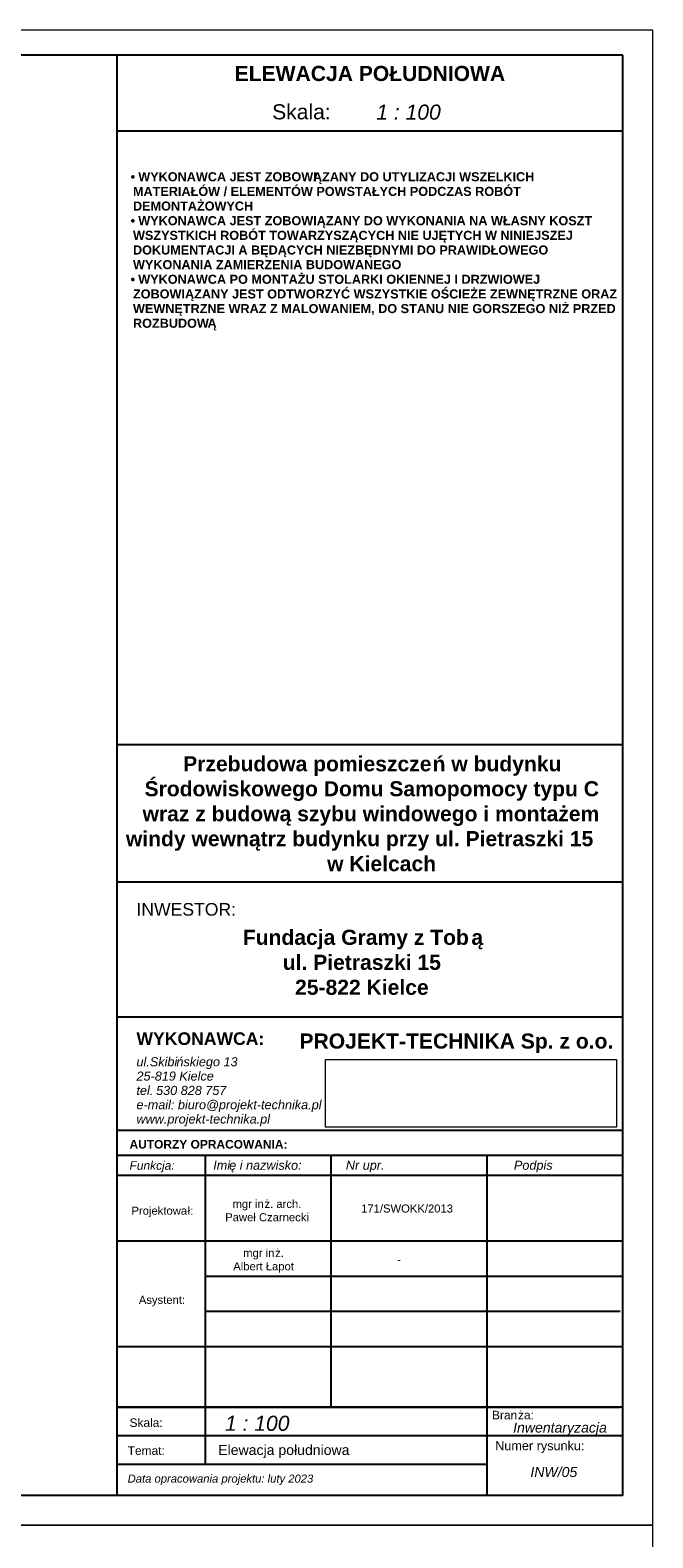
# Model space of a CAD drawing. Header units: millimetres. Extents: x 26456 to 42202, y 436 to 12316.
# Tile 16 of 36: x 32218 to 33456, y 9321 to 12316. Entities that reach past the tile are written whole.
import ezdxf

# ---------------------------------------------------------------- set-up
doc = ezdxf.new("R2010")
doc.units = ezdxf.units.MM
doc.layers.add('G-ANNO-TTLB', color=6, linetype='Continuous', lineweight=9)
doc.layers.add('G-ANNO-TTLB-MEDM', color=33, linetype='Continuous', lineweight=25)
doc.styles.add('Arial_10', font='arial.ttf', dxfattribs={"height": 0.25})
doc.styles.add('Arial_11', font='arial.ttf', dxfattribs={"height": 0.3})
doc.styles.add('Arial_12', font='arial.ttf', dxfattribs={"height": 0.2})
doc.styles.add('Arial_7', font='arial.ttf', dxfattribs={"height": 0.16})
doc.styles.add('Arial_8', font='arial.ttf', dxfattribs={"height": 0.18})
doc.styles.add('Arial_9', font='arial.ttf', dxfattribs={"height": 0.17})
doc.styles.add('Arial_B', font='arialbd.ttf', dxfattribs={"height": 0.3})
doc.styles.add('Arial_B_1', font='arialbd.ttf', dxfattribs={"height": 0.25})
doc.styles.add('Arial_B_2', font='arialbd.ttf', dxfattribs={"height": 0.17})
doc.styles.add('Arial_B_3', font='arialbd.ttf', dxfattribs={"height": 0.18})
doc.styles.add('Arial_I', font='ariali.ttf', dxfattribs={"height": 0.18})
doc.styles.add('Arial_I_1', font='ariali.ttf', dxfattribs={"height": 0.17})
doc.styles.add('Arial_I_2', font='ariali.ttf', dxfattribs={"height": 0.3})
doc.styles.add('Arial_I_3', font='ariali.ttf', dxfattribs={"height": 0.2})
doc.styles.add('Arial_I_4', font='ariali.ttf', dxfattribs={"height": 0.16})
picture_1 = doc.add_image_def('image1.jpg', size_in_pixel=(2192, 508))

msp = doc.modelspace()

# ---------------------------------------------------------------- linework, layer by layer
at = {"layer": 'G-ANNO-TTLB'}
msp.add_lwpolyline([(33456.1, 9346.5), (26456.1, 9346.5), (26456.1, 6376.5), (33456.1, 6376.5)], close=True, dxfattribs=at)
at = {"layer": 'G-ANNO-TTLB-MEDM'}
for p, q in [((32391.1, 9406.5), (32391.1, 12266.5)), ((32391.1, 12116.5), (33396.1, 12116.5)), ((32391.1, 10897.6), (33396.1, 10897.6)), ((32391.1, 10624.4), (33396.1, 10624.4)), ((32391.1, 10356.8), (33396.1, 10356.8)), ((32391.1, 10131.4), (33396.1, 10131.4)), ((32391.1, 10081.4), (33396.1, 10081.4)), ((32816, 10081.4), (32816, 9581.4)), ((33126, 10081.4), (33126, 9581.4)), ((33396.1, 10041.4), (32391.1, 10041.4)), ((32391.1, 9911.4), (33396.1, 9911.4)), ((32566.1, 9841.4), (33396.1, 9841.4)), ((33391.1, 9771.4), (32566.1, 9771.4)), ((32391.1, 9701.4), (33396.1, 9701.4)), ((33396.1, 9581.4), (32391.1, 9581.4)), ((32391.1, 9581.4), (33391.1, 9581.4)), ((32566.1, 9581.4), (32566.1, 9467.4)), ((33126, 9581.4), (33126, 9406.5)), ((33396.1, 9524.4), (32391.1, 9524.4)), ((33126, 9467.4), (32391.1, 9467.4))]:
    msp.add_line(p, q, dxfattribs=at)

# ---------------------------------------------------------------- texts
at = {"layer": 'G-ANNO-TTLB', "attachment_point": 1}
for s, insert, char_height, width, style in [('\\pxqc;ELEWACJA POŁUDNIOWA', (32391.1, 12245.5), 30, 1005, 'Arial_B'), (' 1 : 100', (32894.6, 12168.7), 30, 173.165, 'Arial_I_2'), ('\\fArial|b1|i0|c238|p34|;•', (32417.9, 12034.3), 18, 18.453, 'Arial_B_3'), ('MATERIAŁÓW / ELEMENTÓW POWSTAŁYCH PODCZAS ROBÓT ', (32422.6, 12005.2), 18, 924.346, 'Arial_B_3'), ('WYKONAWCA JEST ZOBOWI', (32433.1, 12034.3), 18, 420.886, 'Arial_B_3'), ('ĄZANY DO UTYLIZACJI WSZELKICH ', (32780.4, 12034.3), 18, 529.114, 'Arial_B_3'), ('DEMONTAŻOWYCH', (32422.6, 11976.1), 18, 284.599, 'Arial_B_3'), ('WYKONAWCA JEST ZOBOWIĄZANY DO WYKONANIA NA WŁASNY KOSZT ', (32433.1, 11947), 18, 1079.071, 'Arial_B_3'), ('\\fArial|b1|i0|c238|p34|;•', (32417.9, 11947), 18, 18.453, 'Arial_B_3'), ('WSZYSTKICH ROBÓT TOWARZYSZĄCYCH NIE UJĘTYCH W\xa0NINIEJSZEJ ', (32422.6, 11917.9), 18, 1045.4, 'Arial_B_3'), ('DOKUMENTACJI A BĘDĄCYCH NIEZBĘDNYMI DO PRAWIDŁOWEGO ', (32422.6, 11888.8), 18, 986.076, 'Arial_B_3'), ('WYKONANIA ZAMIERZENIA BUDOWANEGO', (32422.6, 11859.7), 18, 631.73, 'Arial_B_3'), ('WYKONAWCA PO MONTAŻU STOLARKI OKIENNEJ I DRZWIOWEJ ', (32433.1, 11830.6), 18, 954.008, 'Arial_B_3'), ('\\fArial|b1|i0|c238|p34|;•', (32417.9, 11830.6), 18, 18.453, 'Arial_B_3'), ('ZOBOWIĄZANY JEST ODTWORZYĆ WSZYSTKIE OŚCIEŻE ZEWNĘTRZNE ORAZ ', (32422.6, 11801.5), 18, 1151.223, 'Arial_B_3'), ('WEWNĘTRZNE WRAZ Z MALOWANIEM, DO STANU NIE GORSZEGO NIŻ PRZED ', (32422.6, 11772.4), 18, 1145.611, 'Arial_B_3'), ('ROZBUDOW', (32422.6, 11743.3), 18, 179.578, 'Arial_B_3'), ('\\fArial|b1|i0|c238|p34|;Ą', (32570.7, 11743.3), 18, 21.646, 'Arial_B_3'), ('Przebudowa pomieszcze', (32522.3, 10874.2), 30, 607.679, 'Arial_B'), ('ń w budynku', (33018.2, 10874.2), 30, 313.46, 'Arial_B'), ('Środowiskowego Domu Samopomocy typu C', (32445.6, 10824.6), 30, 1107.13, 'Arial_B'), ('wraz z budową szybu windowego i montażem', (32441.6, 10775), 30, 1116.751, 'Arial_B'), ('windy wewnątrz budynku przy ul. Pietraszki 15 ', (32408.5, 10725.4), 30, 1196.118, 'Arial_B'), ('w Kielcach', (32808.5, 10675.8), 30, 212.447, 'Arial_B'), ('INWESTOR:', (32429.5, 10582.5), 25, 242.11, 'Arial_10'), ('Fundacja Gramy z Tob', (32640.9, 10529.5), 30, 550.759, 'Arial_B'), ('\\fArial|b1|i0|c238|p34|;ą', (33095.3, 10529.5), 30, 28.861, 'Arial_B'), ('ul. Pietraszki 15', (32720.3, 10479.8), 30, 388.017, 'Arial_B'), ('25-822 Kielce', (32744.8, 10430.2), 30, 327.89, 'Arial_B'), ('WYKONAWCA:', (32429.5, 10325.7), 25, 303.84, 'Arial_B_1'), ('ul.Skibi', (32429.5, 10276.2), 18, 96.203, 'Arial_I'), ('ńskiego 13', (32508.9, 10276.2), 18, 145.907, 'Arial_I'), ('25-819 Kielce', (32429.5, 10247.8), 18, 183.586, 'Arial_I'), ('tel. ', (32429.5, 10219.3), 18, 47.3, 'Arial_I'), ('530 828 757', (32468.5, 10219.3), 18, 167.553, 'Arial_I'), ('e-mail: biuro@projekt-technika.pl', (32429.5, 10190.9), 18, 435.316, 'Arial_I'), ('www.projekt-technika.pl', (32429.5, 10162.5), 18, 313.46, 'Arial_I'), ('AUTORZY OPRACOWANIA:', (32415.7, 10111.8), 17, 395.232, 'Arial_B_2'), ('Funkcja:', (32415.7, 10069.7), 17, 113.84, 'Arial_I_1'), ('Imi', (32582.1, 10070.7), 18, 38.481, 'Arial_I'), ('ę i nazwisko:', (32613.8, 10070.7), 18, 169.958, 'Arial_I'), ('Nr upr.', (32845.8, 10070.7), 18, 90.591, 'Arial_I'), ('Podpis', (33179.9, 10070.7), 18, 92.194, 'Arial_I'), ('Skala:', (32415.7, 9558.8), 17, 80.97, 'Arial_9'), (' 1 : 100', (32593.8, 9564.1), 30, 173.165, 'Arial_I_2'), ('Bran', (33136.3, 9573.9), 17, 62.532, 'Arial_9'), ('ża:', (33187.9, 9573.9), 17, 38.481, 'Arial_9'), ('Inwentaryzacja', (33178.3, 9550.6), 20, 185.19, 'Arial_I_3'), ('Temat:', (32412, 9503.3), 17, 91.392, 'Arial_9'), ('Numer rysunku:', (33142.6, 9513.6), 18, 208.439, 'Arial_8'), ('INW/05', (33212.6, 9462.3), 20, 145.907, 'Arial_I_3')]:
    msp.add_mtext(s, dxfattribs=dict(at, insert=insert, char_height=char_height, width=width, style=style))
at = {"layer": 'G-ANNO-TTLB', "attachment_point": 1, "bg_fill": 3, "box_fill_scale": 1.25, "bg_fill_color": 256, "bg_fill_true_color": 13158600, "bg_fill_transparency": 0}
for s, insert, char_height, width, style in [('Skala:', (32699.2, 12169.3), 30, 144.304, 'Arial_11'), ('Projektowa', (32419.6, 9979.4), 16, 135.485, 'Arial_7'), ('mgr in', (32620.5, 9992.9), 16, 76.962, 'Arial_7'), ('171/SWOKK/2013', (32876.1, 9983.7), 16, 228.481, 'Arial_7'), ('mgr in', (32641.7, 9895.4), 16, 76.962, 'Arial_7'), ('\\fArial|b0|i0|c238|p34|;-', (32947.6, 9882.1), 16, 9.62, 'Arial_7'), ('Asystent:', (32434.2, 9802.3), 16, 114.641, 'Arial_7'), ('Data opracowania projektu: luty 2023', (32412, 9447.2), 16, 460.169, 'Arial_I_4')]:
    msp.add_mtext(s, dxfattribs=dict(at, insert=insert, char_height=char_height, width=width, style=style))

# ---------------------------------------------------------------- pictures from other files: only their frames are drawn
at = {"layer": 'G-ANNO-TTLB', "color": 7, "true_color": 0xffffff}
image = msp.add_image(picture_1, insert=(32805.2, 10137.5), size_in_units=(578.6, 134.1), dxfattribs=at)
image.dxf.flags = 7

# ---------------------------------------------------------------- next in the draw order: texts
at = {"layer": 'G-ANNO-TTLB', "attachment_point": 1, "bg_fill": 3, "box_fill_scale": 1.25, "bg_fill_color": 256, "bg_fill_true_color": 13158600, "bg_fill_transparency": 0}
for s, insert, char_height, width, style in [('PROJEKT-TECHNIKA Sp. z o.o.', (32753.5, 10323.4), 30, 765.612, 'Arial_B'), ('ł:', (32531.4, 9979.4), 16, 14.43, 'Arial_7'), ('ż. arch.', (32684, 9992.9), 16, 91.392, 'Arial_7'), ('ż.', (32705.2, 9895.4), 16, 21.646, 'Arial_7'), ('Elewacja południowa', (32592.1, 9506.1), 20, 464.592, 'Arial_12')]:
    msp.add_mtext(s, dxfattribs=dict(at, insert=insert, char_height=char_height, width=width, style=style))

# ---------------------------------------------------------------- next in the draw order: linework, layer by layer
at = {"layer": 'G-ANNO-TTLB-MEDM'}
msp.add_line((32566.1, 10081.4), (32566.1, 9581.4), dxfattribs=at)

# ---------------------------------------------------------------- next in the draw order: texts
at = {"layer": 'G-ANNO-TTLB', "char_height": 16, "attachment_point": 1, "style": 'Arial_7', "bg_fill": 3, "box_fill_scale": 1.25, "bg_fill_color": 256, "bg_fill_true_color": 13158600, "bg_fill_transparency": 0}
for s, insert, width in [('Paweł Czarnecki', (32605.9, 9966.4), 203.629), ('Albert Łapot', (32621.9, 9868.9), 146.709)]:
    msp.add_mtext(s, dxfattribs=dict(at, insert=insert, width=width))

# ---------------------------------------------------------------- next in the draw order: linework, layer by layer
at = {"layer": 'G-ANNO-TTLB'}
msp.add_lwpolyline([(33456.1, 12316.5), (26456.1, 12316.5), (26456.1, 9346.5), (33456.1, 9346.5)], close=True, dxfattribs=at)
at = {"layer": 'G-ANNO-TTLB-MEDM'}
msp.add_lwpolyline([(33396.1, 12266.5), (26516.1, 12266.5), (26516.1, 9406.5), (33396.1, 9406.5)], close=True, dxfattribs=at)

doc.saveas('drawing.dxf')
